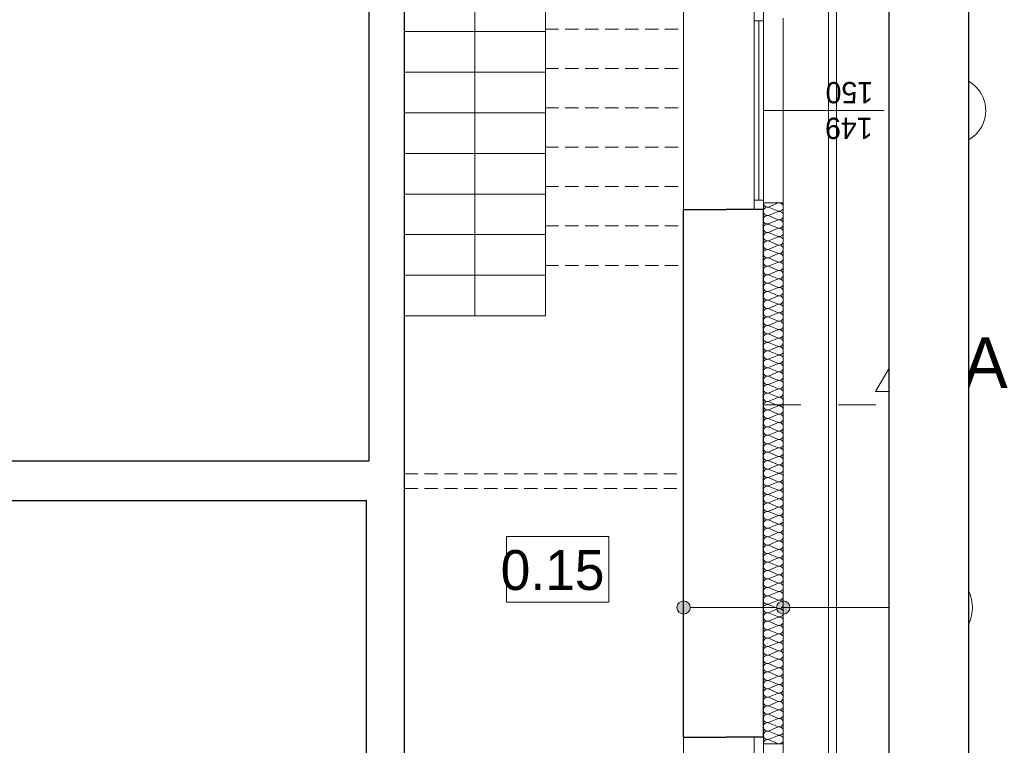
# Model space of a CAD drawing. Extents: x -515158 to -464725, y 20769 to 114053.
# Tile 30 of 69: x -477618 to -470211, y 36876 to 42336. Entities that reach past the tile are written whole.
import ezdxf

# ---------------------------------------------------------------- set-up
doc = ezdxf.new("R2010")
doc.units = 0
doc.header["$MEASUREMENT"] = 0
doc.set_wipeout_variables(frame=1)
doc.linetypes.add('Dashed', pattern=[564.444447, 282.222223, -282.222223])
doc.linetypes.add('Krawędzie ukryte', pattern=[150, 100, -50])
for name, color, linetype, lineweight in [('#podkład', 252, 'Continuous', 9), ('Arch ocieplenie_Nr_Pióra__9', 252, 'Continuous', 9), ('Arch opisy okien_Nr_Pióra__9', 252, 'Continuous', 9), ('Arch opisy_Nr_Pióra__1', 252, 'Continuous', 25), ('Arch opisy_Nr_Pióra__21', 252, 'Continuous', 9), ('Arch opisy_Nr_Pióra__9', 252, 'Continuous', 9), ('Arch teren_Nr_Pióra__5', 252, 'Continuous', 13), ('Arch wykończenie_Nr_Pióra__3', 252, 'Continuous', 18), ('INWENT OPISY_Nr_Pióra__21', 252, 'Continuous', 9), ('INWENT OPISY_Nr_Pióra__41', 252, 'Continuous', 15), ('INWENT. OKNA_Nr_Pióra__21', 252, 'Continuous', 9), ('INWENT. OKNA_Nr_Pióra__5', 252, 'Continuous', 13), ('INWENT.ŚCIANY_Nr_Pióra__1', 252, 'Continuous', 25), ('INWENT.ŚCIANY_Nr_Pióra__21', 252, 'Continuous', 9), ('Istniejące schody_Nr_Pióra__5', 252, 'Continuous', 13), ('Istniejące stropy_Nr_Pióra__5', 252, 'Continuous', 13)]:
    doc.layers.add(name, color=color, linetype=linetype, lineweight=lineweight)
doc.layers.add('_TABELA', color=7, linetype='Continuous')
doc.styles.add('GENERATED_STYLE_10', font='arial.ttf')
doc.styles.add('GENERATED_STYLE_4', font='txt')
doc.styles.add('GENERATED_STYLE_7', font='txt')

# ---------------------------------------------------------------- blocks, each defined once
blk = doc.blocks.new('parter')
at = {"layer": 'Arch opisy_Nr_Pióra__21', "linetype": 'Continuous'}
for points in [[(-472573.3, 37913.1), (-472577.1, 37932.2), (-472588, 37948.4), (-472604.2, 37959.2), (-472623.3, 37963.1), (-472642.5, 37959.2), (-472658.7, 37948.4), (-472669.5, 37932.2), (-472673.3, 37913.1), (-472669.5, 37893.9), (-472658.7, 37877.7), (-472642.5, 37866.9), (-472623.3, 37863.1), (-472604.2, 37866.9), (-472588, 37877.7), (-472577.1, 37893.9)], [(-471823.3, 37913.1), (-471827.1, 37932.2), (-471838, 37948.4), (-471854.2, 37959.2), (-471873.3, 37963.1), (-471892.5, 37959.2), (-471908.7, 37948.4), (-471919.5, 37932.2), (-471923.3, 37913.1), (-471919.5, 37893.9), (-471908.7, 37877.7), (-471892.5, 37866.9), (-471873.3, 37863.1), (-471854.2, 37866.9), (-471838, 37877.7), (-471827.1, 37893.9)]]:
    blk.add_hatch(color=252, dxfattribs=at).paths.add_polyline_path(points, flags=0)
at = {"color": 252}
for p, q in [((-473954.9, 37953.1), (-473954.9, 38447.2)), ((-473954.9, 38447.2), (-473186.9, 38447.2)), ((-473186.9, 38447.2), (-473186.9, 37953.1)), ((-473186.9, 37953.1), (-473954.9, 37953.1))]:
    blk.add_line(p, q, dxfattribs=at)
at = {"layer": 'Arch ocieplenie_Nr_Pióra__9', "color": 252, "linetype": 'Continuous'}
for p, q in [((-471978.6, 40928.5), (-471918, 40955)), ((-471918, 40896.7), (-471978.6, 40923.2)), ((-471978.6, 40864.9), (-471918, 40891.4)), ((-471918, 40833.1), (-471978.6, 40859.6)), ((-471978.6, 40801.3), (-471918, 40827.8)), ((-471918, 40769.5), (-471978.6, 40796)), ((-471978.6, 40737.7), (-471918, 40764.2)), ((-471918, 40705.9), (-471978.6, 40732.4)), ((-471978.6, 40674.1), (-471918, 40700.6)), ((-471918, 40642.3), (-471978.6, 40668.8)), ((-471978.6, 40610.5), (-471918, 40637)), ((-471918, 40578.7), (-471978.6, 40605.2)), ((-471978.6, 40546.9), (-471918, 40573.4)), ((-471918, 40515.1), (-471978.6, 40541.6)), ((-471978.6, 40483.3), (-471918, 40509.8)), ((-471918, 40451.6), (-471978.6, 40478)), ((-471978.6, 40419.8), (-471918, 40446.2)), ((-471918, 40388), (-471978.6, 40414.4)), ((-471978.6, 40356.2), (-471918, 40382.6)), ((-471918, 40324.4), (-471978.6, 40350.8)), ((-471978.6, 40292.6), (-471918, 40319)), ((-471918, 40260.8), (-471978.6, 40287.2)), ((-471978.6, 40229), (-471918, 40255.4)), ((-471918, 40197.2), (-471978.6, 40223.6)), ((-471978.6, 40165.4), (-471918, 40191.8)), ((-471918, 40133.6), (-471978.6, 40160)), ((-471978.6, 40101.8), (-471918, 40128.2)), ((-471918, 40070), (-471978.6, 40096.4)), ((-471978.6, 40038.2), (-471918, 40064.6)), ((-471918, 40006.4), (-471978.6, 40032.9)), ((-471978.6, 39974.6), (-471918, 40001.1)), ((-471918, 39942.8), (-471978.6, 39969.3)), ((-471978.6, 39911), (-471918, 39937.5)), ((-471918, 39879.2), (-471978.6, 39905.7)), ((-471978.6, 39847.4), (-471918, 39873.9)), ((-471918, 39815.6), (-471978.6, 39842.1)), ((-471978.6, 39783.8), (-471918, 39810.3)), ((-471918, 39752), (-471978.6, 39778.5)), ((-471978.6, 39720.2), (-471918, 39746.7)), ((-471918, 39688.4), (-471978.6, 39714.9)), ((-471978.6, 39656.6), (-471918, 39683.1)), ((-471918, 39624.8), (-471978.6, 39651.3)), ((-471978.6, 39593), (-471918, 39619.5)), ((-471918, 39561.2), (-471978.6, 39587.7)), ((-471978.6, 39529.4), (-471918, 39555.9)), ((-471918, 39497.6), (-471978.6, 39524.1)), ((-471978.6, 39465.8), (-471918, 39492.3)), ((-471918, 39434.1), (-471978.6, 39460.5)), ((-471978.6, 39402.3), (-471918, 39428.7)), ((-471918, 39370.5), (-471978.6, 39396.9)), ((-471978.6, 39338.7), (-471918, 39365.1)), ((-471918, 39306.9), (-471978.6, 39333.3)), ((-471978.6, 39275.1), (-471918, 39301.5)), ((-471918, 39243.3), (-471978.6, 39269.7)), ((-471978.6, 39211.5), (-471918, 39237.9)), ((-471918, 39179.7), (-471978.6, 39206.1)), ((-471978.6, 39147.9), (-471918, 39174.3)), ((-471918, 39116.1), (-471978.6, 39142.5)), ((-471978.6, 39084.3), (-471918, 39110.7)), ((-471918, 39052.5), (-471978.6, 39078.9)), ((-471978.6, 39020.7), (-471918, 39047.1)), ((-471918, 38988.9), (-471978.6, 39015.4)), ((-471978.6, 38957.1), (-471918, 38983.6)), ((-471918, 38925.3), (-471978.6, 38951.8)), ((-471978.6, 38893.5), (-471918, 38920)), ((-471918, 38861.7), (-471978.6, 38888.2)), ((-471978.6, 38829.9), (-471918, 38856.4)), ((-471918, 38798.1), (-471978.6, 38824.6)), ((-471978.6, 38766.3), (-471918, 38792.8)), ((-471918, 38734.5), (-471978.6, 38761)), ((-471978.6, 38702.7), (-471918, 38729.2)), ((-471918, 38670.9), (-471978.6, 38697.4)), ((-471978.6, 38639.1), (-471918, 38665.6)), ((-471918, 38607.3), (-471978.6, 38633.8)), ((-471978.6, 38575.5), (-471918, 38602)), ((-471918, 38543.7), (-471978.6, 38570.2)), ((-471978.6, 38511.9), (-471918, 38538.4)), ((-471918, 38480.1), (-471978.6, 38506.6)), ((-471978.6, 38448.3), (-471918, 38474.8)), ((-471918, 38416.6), (-471978.6, 38443)), ((-471978.6, 38384.8), (-471918, 38411.2)), ((-471918, 38353), (-471978.6, 38379.4)), ((-471978.6, 38321.2), (-471918, 38347.6)), ((-471918, 38289.4), (-471978.6, 38315.8)), ((-471978.6, 38257.6), (-471918, 38284)), ((-471918, 38225.8), (-471978.6, 38252.2)), ((-471978.6, 38194), (-471918, 38220.4)), ((-471918, 38162.2), (-471978.6, 38188.6)), ((-471978.6, 38130.4), (-471918, 38156.8)), ((-471918, 38098.6), (-471978.6, 38125)), ((-471978.6, 38066.8), (-471918, 38093.2)), ((-471918, 38035), (-471978.6, 38061.4)), ((-471978.6, 38003.2), (-471918, 38029.6)), ((-471918, 37971.4), (-471978.6, 37997.9)), ((-471978.6, 37939.6), (-471918, 37966.1)), ((-471918, 37907.8), (-471978.6, 37934.3)), ((-471978.6, 37876), (-471918, 37902.5)), ((-471918, 37844.2), (-471978.6, 37870.7)), ((-471978.6, 37812.4), (-471918, 37838.9)), ((-471918, 37780.6), (-471978.6, 37807.1)), ((-471978.6, 37748.8), (-471918, 37775.3)), ((-471918, 37717), (-471978.6, 37743.5)), ((-471978.6, 37685.2), (-471918, 37711.7)), ((-471918, 37653.4), (-471978.6, 37679.9)), ((-471978.6, 37621.6), (-471918, 37648.1)), ((-471918, 37589.8), (-471978.6, 37616.3)), ((-471978.6, 37558), (-471918, 37584.5)), ((-471918, 37526.2), (-471978.6, 37552.7)), ((-471978.6, 37494.4), (-471918, 37520.9)), ((-471918, 37462.6), (-471978.6, 37489.1)), ((-471978.6, 37430.8), (-471918, 37457.3)), ((-471918, 37399.1), (-471978.6, 37425.5)), ((-471978.6, 37367.3), (-471918, 37393.7)), ((-471918, 37335.5), (-471978.6, 37361.9)), ((-471978.6, 37303.7), (-471918, 37330.1)), ((-471918, 37271.9), (-471978.6, 37298.3)), ((-471978.6, 37240.1), (-471918, 37266.5)), ((-471918, 37208.3), (-471978.6, 37234.7)), ((-471978.6, 37176.5), (-471918, 37202.9)), ((-471918, 37144.7), (-471978.6, 37171.1)), ((-471978.6, 37112.9), (-471918, 37139.3)), ((-471918, 37081.1), (-471978.6, 37107.5)), ((-471978.6, 37049.3), (-471918, 37075.7)), ((-471918, 37017.5), (-471978.6, 37043.9)), ((-471978.6, 36985.7), (-471918, 37012.1)), ((-471918, 36953.9), (-471978.6, 36980.4)), ((-471978.6, 36922.1), (-471918, 36948.6)), ((-471918, 36890.3), (-471978.6, 36916.8))]:
    blk.add_line(p, q, dxfattribs=at)
for centre, start_param, end_param in [((-471991.4, 40894), 4.299595, 8.266774), ((-471991.4, 40957.6), 6.283185, 8.266774), ((-471905.2, 40925.8), 1.158003, 5.125183), ((-471905.2, 40862.2), 1.158003, 5.125183), ((-471991.4, 40830.4), 4.299595, 8.266774), ((-471905.2, 40798.6), 1.158003, 5.125183), ((-471991.4, 40766.8), 4.299595, 8.266774), ((-471905.2, 40735.1), 1.158003, 5.125183), ((-471991.4, 40703.3), 4.299595, 8.266774), ((-471991.4, 40639.7), 4.299595, 8.266774), ((-471905.2, 40671.5), 1.158003, 5.125183), ((-471991.4, 40576.1), 4.299595, 8.266774), ((-471905.2, 40607.9), 1.158003, 5.125183), ((-471991.4, 40512.5), 4.299595, 8.266774), ((-471905.2, 40544.3), 1.158003, 5.125183), ((-471991.4, 40448.9), 4.299595, 8.266774), ((-471905.2, 40480.7), 1.158003, 5.125183), ((-471905.2, 40417.1), 1.158003, 5.125183), ((-471991.4, 40385.3), 4.299595, 8.266774), ((-471905.2, 40353.5), 1.158003, 5.125183), ((-471991.4, 40321.7), 4.299595, 8.266774), ((-471905.2, 40289.9), 1.158003, 5.125183), ((-471991.4, 40258.1), 4.299595, 8.266774), ((-471991.4, 40194.5), 4.299595, 8.266774), ((-471905.2, 40226.3), 1.158003, 5.125183), ((-471991.4, 40130.9), 4.299595, 8.266774), ((-471905.2, 40162.7), 1.158003, 5.125183), ((-471991.4, 40067.3), 4.299595, 8.266774), ((-471905.2, 40099.1), 1.158003, 5.125183), ((-471991.4, 40003.7), 4.299595, 8.266774), ((-471905.2, 40035.5), 1.158003, 5.125183), ((-471905.2, 39971.9), 1.158003, 5.125183), ((-471991.4, 39940.1), 4.299595, 8.266774), ((-471905.2, 39908.3), 1.158003, 5.125183), ((-471991.4, 39876.5), 4.299595, 8.266774), ((-471905.2, 39844.7), 1.158003, 5.125183), ((-471991.4, 39812.9), 4.299595, 8.266774), ((-471991.4, 39749.3), 4.299595, 8.266774), ((-471905.2, 39781.1), 1.158003, 5.125183), ((-471991.4, 39685.8), 4.299595, 8.266774), ((-471905.2, 39717.6), 1.158003, 5.125183), ((-471991.4, 39622.2), 4.299595, 8.266774), ((-471905.2, 39654), 1.158003, 5.125183), ((-471991.4, 39558.6), 4.299595, 8.266774), ((-471905.2, 39590.4), 1.158003, 5.125183), ((-471905.2, 39526.8), 1.158003, 5.125183), ((-471991.4, 39495), 4.299595, 8.266774), ((-471905.2, 39463.2), 1.158003, 5.125183), ((-471991.4, 39431.4), 4.299595, 8.266774), ((-471905.2, 39399.6), 1.158003, 5.125183), ((-471991.4, 39367.8), 4.299595, 8.266774), ((-471991.4, 39304.2), 4.299595, 8.266774), ((-471905.2, 39336), 1.158003, 5.125183), ((-471991.4, 39240.6), 4.299595, 8.266774), ((-471905.2, 39272.4), 1.158003, 5.125183), ((-471991.4, 39177), 4.299595, 8.266774), ((-471905.2, 39208.8), 1.158003, 5.125183), ((-471991.4, 39113.4), 4.299595, 8.266774), ((-471905.2, 39145.2), 1.158003, 5.125183), ((-471905.2, 39081.6), 1.158003, 5.125183), ((-471991.4, 39049.8), 4.299595, 8.266774), ((-471905.2, 39018), 1.158003, 5.125183), ((-471991.4, 38986.2), 4.299595, 8.266774), ((-471905.2, 38954.4), 1.158003, 5.125183), ((-471991.4, 38922.6), 4.299595, 8.266774), ((-471991.4, 38859), 4.299595, 8.266774), ((-471905.2, 38890.8), 1.158003, 5.125183), ((-471991.4, 38795.4), 4.299595, 8.266774), ((-471905.2, 38827.2), 1.158003, 5.125183), ((-471991.4, 38731.8), 4.299595, 8.266774), ((-471905.2, 38763.6), 1.158003, 5.125183), ((-471991.4, 38668.3), 4.299595, 8.266774), ((-471905.2, 38700.1), 1.158003, 5.125183), ((-471905.2, 38636.5), 1.158003, 5.125183), ((-471991.4, 38604.7), 4.299595, 8.266774), ((-471905.2, 38572.9), 1.158003, 5.125183), ((-471991.4, 38541.1), 4.299595, 8.266774), ((-471905.2, 38509.3), 1.158003, 5.125183), ((-471991.4, 38477.5), 4.299595, 8.266774), ((-471991.4, 38413.9), 4.299595, 8.266774), ((-471905.2, 38445.7), 1.158003, 5.125183), ((-471991.4, 38350.3), 4.299595, 8.266774), ((-471905.2, 38382.1), 1.158003, 5.125183), ((-471991.4, 38286.7), 4.299595, 8.266774), ((-471905.2, 38318.5), 1.158003, 5.125183), ((-471991.4, 38223.1), 4.299595, 8.266774), ((-471905.2, 38254.9), 1.158003, 5.125183), ((-471905.2, 38191.3), 1.158003, 5.125183), ((-471991.4, 38159.5), 4.299595, 8.266774), ((-471905.2, 38127.7), 1.158003, 5.125183), ((-471991.4, 38095.9), 4.299595, 8.266774), ((-471905.2, 38064.1), 1.158003, 5.125183), ((-471991.4, 38032.3), 4.299595, 8.266774), ((-471991.4, 37968.7), 4.299595, 8.266774), ((-471905.2, 38000.5), 1.158003, 5.125183), ((-471991.4, 37905.1), 4.299595, 8.266774), ((-471905.2, 37936.9), 1.158003, 5.125183), ((-471991.4, 37841.5), 4.299595, 8.266774), ((-471905.2, 37873.3), 1.158003, 5.125183), ((-471991.4, 37777.9), 4.299595, 8.266774), ((-471905.2, 37809.7), 1.158003, 5.125183), ((-471905.2, 37746.1), 1.158003, 5.125183), ((-471991.4, 37714.3), 4.299595, 8.266774), ((-471905.2, 37682.6), 1.158003, 5.125183), ((-471991.4, 37650.8), 4.299595, 8.266774), ((-471905.2, 37619), 1.158003, 5.125183), ((-471991.4, 37587.2), 4.299595, 8.266774), ((-471991.4, 37523.6), 4.299595, 8.266774), ((-471905.2, 37555.4), 1.158003, 5.125183), ((-471991.4, 37460), 4.299595, 8.266774), ((-471905.2, 37491.8), 1.158003, 5.125183), ((-471991.4, 37396.4), 4.299595, 8.266774), ((-471905.2, 37428.2), 1.158003, 5.125183), ((-471991.4, 37332.8), 4.299595, 8.266774), ((-471905.2, 37364.6), 1.158003, 5.125183), ((-471905.2, 37301), 1.158003, 5.125183), ((-471991.4, 37269.2), 4.299595, 8.266774), ((-471905.2, 37237.4), 1.158003, 5.125183), ((-471991.4, 37205.6), 4.299595, 8.266774), ((-471905.2, 37173.8), 1.158003, 5.125183), ((-471991.4, 37142), 4.299595, 8.266774), ((-471991.4, 37078.4), 4.299595, 8.266774), ((-471905.2, 37110.2), 1.158003, 5.125183), ((-471991.4, 37014.8), 4.299595, 8.266774), ((-471905.2, 37046.6), 1.158003, 5.125183), ((-471991.4, 36951.2), 4.299595, 8.266774), ((-471905.2, 36983), 1.158003, 5.125183), ((-471991.4, 36887.6), 4.299596, 6.283185), ((-471905.2, 36919.4), 1.158003, 5.125183)]:
    blk.add_ellipse(centre, major_axis=(-31.9, 0), ratio=0.996714, start_param=start_param, end_param=end_param, dxfattribs=at)
at = {"layer": 'Arch opisy_Nr_Pióra__21', "color": 252, "linetype": 'Continuous'}
for p, q in [((-472573.3, 37913.1), (-471923.3, 37913.1)), ((-471873.3, 37913.1), (-471050.7, 37913.1))]:
    blk.add_line(p, q, dxfattribs=at)
for centre, radius in [((-470750.7, 37913.1), 300), ((-472623.3, 37913.1), 50), ((-471873.3, 37913.1), 50)]:
    blk.add_circle(centre, radius, dxfattribs=at)
at = {"layer": 'Arch opisy_Nr_Pióra__9', "color": 252, "linetype": 'Continuous'}
blk.add_circle((-470599.8, 41652.6), 250, dxfattribs=at)
at = {"layer": 'Arch teren_Nr_Pióra__5', "color": 252, "linetype": 'Continuous'}
for p, q in [((-471533.3, 32367.6), (-471533.3, 44522.6)), ((-471473.3, 32307.6), (-471473.3, 44522.6))]:
    blk.add_line(p, q, dxfattribs=at)
at = {"layer": 'Arch wykończenie_Nr_Pióra__3', "color": 252, "linetype": 'Continuous'}
for p, q in [((-472023.3, 40957.6), (-471873.3, 40957.6)), ((-471873.3, 36887.6), (-471873.3, 40957.6)), ((-472023.3, 36887.6), (-471873.3, 36887.6))]:
    blk.add_line(p, q, dxfattribs=at)
at = {"layer": 'INWENT OPISY_Nr_Pióra__21', "color": 252, "linetype": 'Continuous'}
for p, q in [((-473954.9, 37953.1), (-473954.9, 38447.2)), ((-473954.9, 38447.2), (-473186.9, 38447.2)), ((-473186.9, 38447.2), (-473186.9, 37953.1)), ((-473186.9, 37953.1), (-473954.9, 37953.1))]:
    blk.add_line(p, q, dxfattribs=at)
at = {"layer": 'INWENT OPISY_Nr_Pióra__41', "color": 252, "linetype": 'Continuous'}
for p, q in [((-470923.3, 39973.9), (-471179, 39537.6)), ((-470679, 39537.6), (-470923.3, 39973.9)), ((-470679, 39537.6), (-471179, 39537.6))]:
    blk.add_line(p, q, dxfattribs=at)
at = {"layer": 'INWENT OPISY_Nr_Pióra__41', "color": 252, "linetype": 'Dashed'}
blk.add_line((-472023.3, 39437.6), (-470923.3, 39437.6), dxfattribs=at)
at = {"layer": 'INWENT. OKNA_Nr_Pióra__5', "color": 252, "linetype": 'Continuous'}
for p, q in [((-472093.3, 42397.6), (-472093.3, 40907.6)), ((-472023.3, 42397.6), (-472023.3, 40907.6)), ((-472023.3, 42327.6), (-472093.3, 42327.6)), ((-472058.3, 40977.6), (-472058.3, 42327.6)), ((-472023.3, 41652.6), (-471113.3, 41652.6)), ((-472023.3, 40977.6), (-472093.3, 40977.6)), ((-472093.3, 36937.6), (-472093.3, 35447.6)), ((-472023.3, 36937.6), (-472023.3, 35447.6))]:
    blk.add_line(p, q, dxfattribs=at)
at = {"layer": 'INWENT.ŚCIANY_Nr_Pióra__1', "color": 252, "linetype": 'Continuous'}
for p, q in [((-474988.3, 39017.6), (-474988.3, 44337.6)), ((-474723.3, 33467.6), (-474723.3, 44337.6)), ((-472623.3, 36937.6), (-472623.3, 40907.6)), ((-472623.3, 40907.6), (-472303.3, 40907.6)), ((-472023.3, 40907.6), (-472303.3, 40907.6)), ((-472023.3, 36937.6), (-472023.3, 40907.6)), ((-479858.3, 39017.6), (-474988.3, 39017.6)), ((-479428.3, 38717.6), (-475008.3, 38717.6)), ((-475008.3, 33467.6), (-475008.3, 38717.6)), ((-472623.3, 36937.6), (-472303.3, 36937.6)), ((-472023.3, 36937.6), (-472303.3, 36937.6))]:
    blk.add_line(p, q, dxfattribs=at)
at = {"layer": 'INWENT.ŚCIANY_Nr_Pióra__21', "color": 252, "linetype": 'Continuous'}
for p, q in [((-472623.3, 40907.6), (-472623.3, 42397.6)), ((-471873.3, 40957.6), (-471873.3, 42347.6)), ((-472623.3, 35447.6), (-472623.3, 36937.6)), ((-471873.3, 35497.6), (-471873.3, 36887.6))]:
    blk.add_line(p, q, dxfattribs=at)
at = {"layer": 'Istniejące schody_Nr_Pióra__5', "color": 252, "linetype": 'Continuous'}
for p, q in [((-474193.3, 40107.6), (-474193.3, 42857.6)), ((-473663.3, 40107.6), (-473663.3, 42857.6)), ((-474723.3, 42246.5), (-473663.3, 42246.5)), ((-474723.3, 41941), (-473663.3, 41941)), ((-474723.3, 41635.4), (-473663.3, 41635.4)), ((-474723.3, 41329.9), (-473663.3, 41329.9)), ((-474723.3, 41024.3), (-473663.3, 41024.3)), ((-474723.3, 40718.7), (-473663.3, 40718.7)), ((-474723.3, 40413.2), (-473663.3, 40413.2)), ((-474723.3, 40107.6), (-473663.3, 40107.6))]:
    blk.add_line(p, q, dxfattribs=at)
at = {"layer": 'Istniejące schody_Nr_Pióra__5', "color": 252, "linetype": 'Krawędzie ukryte'}
for p, q in [((-473663.3, 42265.1), (-472623.3, 42265.1)), ((-473663.3, 41968.9), (-472623.3, 41968.9)), ((-473663.3, 41672.6), (-472623.3, 41672.6)), ((-473663.3, 41376.4), (-472623.3, 41376.4)), ((-473663.3, 41080.1), (-472623.3, 41080.1)), ((-473663.3, 40783.9), (-472623.3, 40783.9)), ((-473663.3, 40487.6), (-472623.3, 40487.6))]:
    blk.add_line(p, q, dxfattribs=at)
at = {"layer": 'Istniejące stropy_Nr_Pióra__5', "color": 252, "linetype": 'Krawędzie ukryte'}
for p, q in [((-474723.3, 38917.6), (-472623.3, 38917.6)), ((-474723.3, 38807.6), (-472623.3, 38807.6))]:
    blk.add_line(p, q, dxfattribs=at)
at = {"layer": 'Arch opisy okien_Nr_Pióra__9', "color": 252, "linetype": 'Continuous', "style": 'GENERATED_STYLE_10'}
blk.add_text('O4', height=160, rotation=90, dxfattribs=at).set_placement((-470526.4, 41501.4))
at = {"layer": 'Arch opisy_Nr_Pióra__1', "color": 252, "linetype": 'Continuous', "style": 'GENERATED_STYLE_7'}
blk.add_text('S1', height=230, rotation=90, dxfattribs=at).set_placement((-470642.1, 37776.1))
at = {"layer": 'INWENT OPISY_Nr_Pióra__21', "color": 252, "linetype": 'Continuous'}
for s, height, style, p in [('A', 380, 'GENERATED_STYLE_7', (-470523.8, 39564.7)), ('0.15', 300, 'GENERATED_STYLE_4', (-473999.5, 38045))]:
    blk.add_text(s, height=height, dxfattribs=dict(at, style=style)).set_placement(p)
at = {"layer": 'INWENT. OKNA_Nr_Pióra__21', "color": 252, "linetype": 'Continuous', "style": 'GENERATED_STYLE_7'}
for s, rotation, p in [('hp 101', 90, (-470904, 41279.3)), ('150', 180, (-471197.8, 41867.1)), ('149', 180, (-471201.7, 41598.5))]:
    blk.add_text(s, height=160, rotation=rotation, dxfattribs=at).set_placement(p)

msp = doc.modelspace()

# ---------------------------------------------------------------- block references
at = {"layer": '#podkład'}
msp.add_blockref('parter', (0, 0), dxfattribs=at)

# ---------------------------------------------------------------- next in the draw order: wipeouts: each hides what was drawn before it
msp.add_wipeout([(-471077.4, 49858.9), (-470477.4, 50468.9), (-470477.4, 20768.9), (-471077.4, 21378.9)])

# ---------------------------------------------------------------- next in the draw order: linework, layer by layer
at = {"layer": '_TABELA', "color": 7}
msp.add_lwpolyline([(-512477.4, 50468.9), (-470477.4, 50468.9), (-512477.4, 50468.9), (-512477.4, 20768.9), (-470477.4, 20768.9), (-470477.4, 50468.9)], dxfattribs=at)
msp.add_lwpolyline([(-471077.4, 49858.9), (-509977.4, 49858.9), (-509977.4, 21378.9), (-471077.4, 21378.9)], close=True, dxfattribs=at)

doc.saveas('drawing.dxf')
